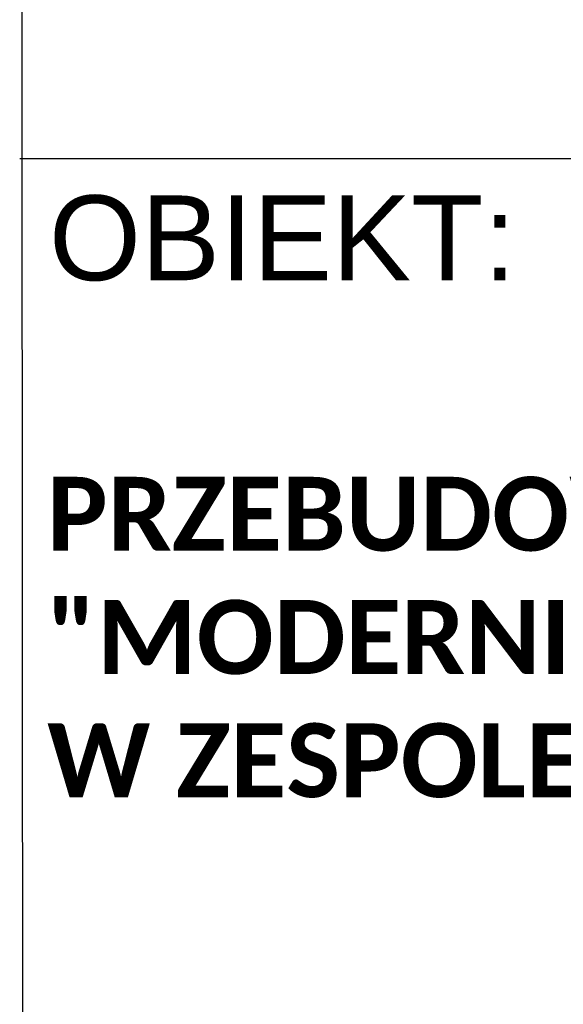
# Model space of a CAD drawing. Header units: millimetres. Extents: x 14577 to 21277, y 19393 to 25333.
# Tile 8 of 19: x 20343 to 20453, y 19760 to 19960. Entities that reach past the tile are written whole.
import ezdxf

# ---------------------------------------------------------------- set-up
doc = ezdxf.new("R2010")
doc.units = ezdxf.units.MM
doc.layers.add('PDF_A-TABELKA', color=7, linetype='Continuous')
doc.layers.add('PDF_Text', color=7, linetype='Continuous')
doc.layers.add('SQ_TAB TEKST', color=8, linetype='Continuous', lineweight=0)
doc.styles.add('PDF Arial-BoldMT', font='arial.ttf')
doc.styles.add('PDF ArialMT', font='arial.ttf')

# ---------------------------------------------------------------- blocks, each defined once
blk = doc.blocks.new('tabelka')
at = {"layer": 'PDF_A-TABELKA', "lineweight": 25}
for points in [[(25744.87, -28113.82), (25744.45, -27514.08)], [(26629.35, -27625.33), (25744.02, -27625.33)]]:
    blk.add_lwpolyline(points, dxfattribs=at)
at = {"layer": 'PDF_Text', "insert": (25749.95, -27641.48), "char_height": 17.217, "attachment_point": 4, "style": 'PDF ArialMT'}
blk.add_mtext('OBIEKT:', dxfattribs=at)
at = {"layer": 'PDF_Text', "insert": (25749.58, -27722.44), "char_height": 15, "width": 740.6373, "attachment_point": 4, "style": 'PDF Arial-BoldMT'}
blk.add_mtext('\\pxb0.25,a0.25;{\\fCalibri|b1|i0|c238|p34;PRZEBUDOWA I ROZBUDOWA POMIESZCZEŃ SOR-U W RAMACH PROJEKTU^J"MODERNIZACJA I DOPOSAŻENIE SZPITALNEGO ODDZIAŁU RATUNKOWEGO W ZESPOLE OPIEKI ZDROWOTNEJ W OLEŚNIE".}', dxfattribs=at)

msp = doc.modelspace()

# ---------------------------------------------------------------- block references
at = {"layer": 'SQ_TAB TEKST', "lineweight": 35}
msp.add_blockref('tabelka', (-5401.06, 47557.05), dxfattribs=at)

doc.saveas('drawing.dxf')
